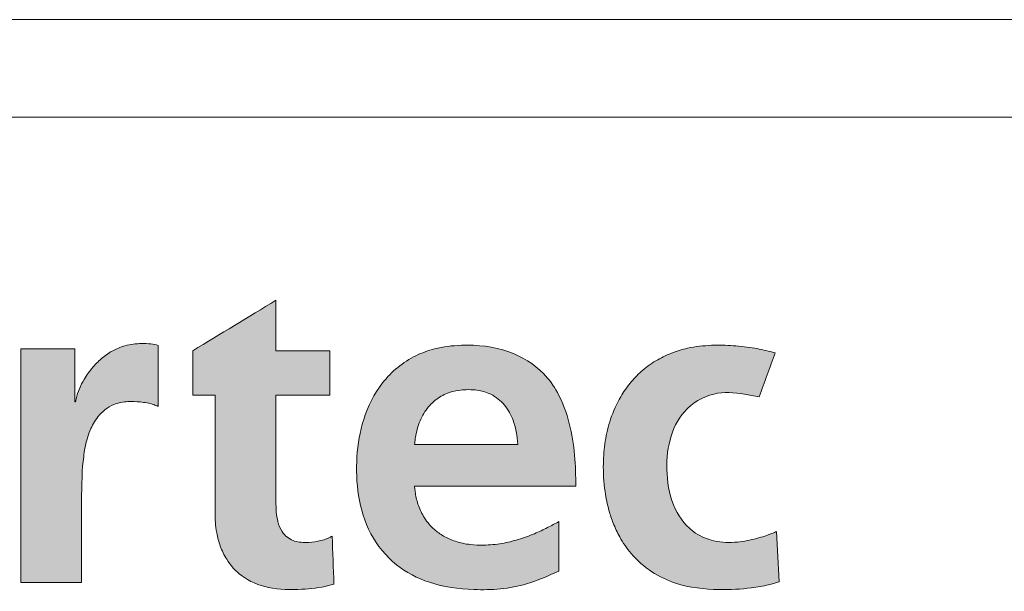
# Model space of a CAD drawing. Header units: millimetres. Extents: x 0 to 31548, y 0 to 22462.
# Tile 9 of 14: x 22711 to 24208, y 775 to 1644. Entities that reach past the tile are written whole.
import ezdxf

# ---------------------------------------------------------------- set-up
doc = ezdxf.new("R2010")
doc.units = ezdxf.units.MM
doc.header["$LTSCALE"] = 0.25

# ---------------------------------------------------------------- blocks, each defined once
blk = doc.blocks.new('LOGO_sombreado')
at = {"linetype": 'Continuous'}
h = blk.add_hatch(color=7, dxfattribs=at)
edge = h.paths.add_edge_path(flags=0)
edge.add_line((30.337, 13.518), (30.337, 12.286))
edge.add_line((30.337, 12.286), (30.959, 12.286))
edge.add_line((30.959, 12.286), (30.959, 8.991))
edge.add_spline(control_points=[(30.959, 8.991), (30.96, 8.912), (30.964, 8.737), (31.002, 8.435), (31.093, 8.085), (31.294, 7.662), (31.714, 7.197), (32.466, 6.883), (33.306, 6.88), (33.914, 6.949), (34.205, 7.027), (34.256, 7.041)], knot_values=[1, 1, 1, 1, 1.051786, 1.114942, 1.199039, 1.287641, 1.419841, 1.600257, 1.8029, 1.96483, 2, 2, 2, 2], weights=[1, 1, 1, 1, 1, 1, 1, 1, 1, 1, 1, 1], degree=3, periodic=0)
edge.add_line((34.256, 7.041), (34.206, 8.375))
edge.add_spline(control_points=[(34.206, 8.375), (34.175, 8.357), (34.105, 8.316), (33.97, 8.268), (33.759, 8.217), (33.47, 8.188), (33.1, 8.217), (32.808, 8.46), (32.694, 8.764), (32.652, 9.022), (32.648, 9.183), (32.646, 9.255)], knot_values=[3, 3, 3, 3, 3.046639, 3.106422, 3.186605, 3.329255, 3.487089, 3.658935, 3.789624, 3.905168, 4, 4, 4, 4], weights=[1, 1, 1, 1, 1, 1, 1, 1, 1, 1, 1, 1], degree=3, periodic=0)
edge.add_line((32.646, 9.255), (32.646, 12.286))
edge.add_line((32.646, 12.286), (34.141, 12.286))
edge.add_line((34.141, 12.286), (34.141, 13.516))
edge.add_line((34.141, 13.516), (32.646, 13.516))
edge.add_line((32.646, 13.516), (32.646, 14.917))
edge.add_line((32.646, 14.917), (30.337, 13.518))
h = blk.add_hatch(color=7, dxfattribs=at)
edge = h.paths.add_edge_path(flags=0)
edge.add_line((25.567, 7.09), (27.254, 7.09))
edge.add_line((27.254, 7.09), (27.254, 9.547))
edge.add_spline(control_points=[(27.254, 9.547), (27.258, 9.662), (27.267, 9.919), (27.266, 10.263), (27.311, 10.57), (27.356, 10.905), (27.461, 11.292), (27.664, 11.649), (27.894, 11.893), (28.177, 12.055), (28.519, 12.121), (28.83, 12.104), (29.07, 12.074), (29.238, 12.034), (29.338, 11.991), (29.377, 11.974)], knot_values=[0, 0, 0, 0, 0.085345, 0.191077, 0.254829, 0.315603, 0.442981, 0.549243, 0.618003, 0.689262, 0.788156, 0.871998, 0.919624, 0.967851, 1, 1, 1, 1], weights=[1, 1, 1, 1, 1, 1, 1, 1, 1, 1, 1, 1, 1, 1, 1, 1], degree=3, periodic=0)
edge.add_line((29.377, 11.974), (29.377, 13.667))
edge.add_spline(control_points=[(29.377, 13.667), (29.311, 13.682), (29.161, 13.717), (28.85, 13.724), (28.375, 13.674), (27.909, 13.414), (27.553, 13.061), (27.283, 12.687), (27.131, 12.348), (27.092, 12.128), (27.086, 12.098)], knot_values=[2, 2, 2, 2, 2.065362, 2.149427, 2.299836, 2.523818, 2.648169, 2.783791, 2.970404, 3, 3, 3, 3], weights=[1, 1, 1, 1, 1, 1, 1, 1, 1, 1, 1], degree=3, periodic=0)
edge.add_line((27.086, 12.098), (27.086, 12.097))
edge.add_line((27.086, 12.097), (27.062, 12.097))
edge.add_line((27.062, 12.097), (27.062, 13.567))
edge.add_line((27.062, 13.567), (25.567, 13.567))
edge.add_line((25.567, 13.567), (25.567, 7.09))
h = blk.add_hatch(color=7, dxfattribs=at)
edge = h.paths.add_edge_path(flags=0)
edge.add_spline(control_points=[(40.97, 9.759), (40.964, 10.047), (40.951, 10.631), (40.811, 11.515), (40.53, 12.294), (40.001, 13.041), (39.073, 13.598), (37.982, 13.711), (37.108, 13.609), (36.32, 13.326), (35.544, 12.69), (35.039, 11.652), (34.857, 10.569), (34.896, 9.483), (35.214, 8.409), (35.921, 7.539), (36.954, 7.007), (38.209, 6.843), (39.459, 6.936), (40.201, 7.273), (40.495, 7.406)], knot_values=[2, 2, 2, 2, 2.046636, 2.094673, 2.144469, 2.179489, 2.241297, 2.312824, 2.353394, 2.38323, 2.447727, 2.509726, 2.566319, 2.624545, 2.684606, 2.744772, 2.800798, 2.868547, 2.948019, 3, 3, 3, 3], weights=[1, 1, 1, 1, 1, 1, 1, 1, 1, 1, 1, 1, 1, 1, 1, 1, 1, 1, 1, 1, 1], degree=3, periodic=0)
edge.add_line((40.495, 7.406), (40.495, 8.777))
edge.add_spline(control_points=[(40.495, 8.777), (40.391, 8.721), (40.17, 8.6), (39.798, 8.427), (39.377, 8.273), (38.903, 8.159), (38.455, 8.115), (38.019, 8.132), (37.642, 8.212), (37.304, 8.36), (37.005, 8.573), (36.76, 8.859), (36.592, 9.21), (36.523, 9.494), (36.499, 9.675), (36.494, 9.74), (36.492, 9.759)], knot_values=[0, 0, 0, 0, 0.070474, 0.150335, 0.244816, 0.33762, 0.440531, 0.512328, 0.597394, 0.66882, 0.731042, 0.815182, 0.890714, 0.961299, 0.988276, 1, 1, 1, 1], weights=[1, 1, 1, 1, 1, 1, 1, 1, 1, 1, 1, 1, 1, 1, 1, 1, 1], degree=3, periodic=0)
edge.add_line((36.492, 9.759), (40.97, 9.759))
edge = h.paths.add_edge_path(flags=0)
edge.add_spline(control_points=[(36.492, 10.916), (36.495, 10.942), (36.503, 11.026), (36.528, 11.19), (36.598, 11.477), (36.754, 11.829), (37.044, 12.156), (37.378, 12.344), (37.679, 12.42), (37.938, 12.442), (38.222, 12.434), (38.592, 12.348), (38.978, 12.076), (39.209, 11.677), (39.324, 11.282), (39.348, 11.037), (39.36, 10.916)], knot_values=[0, 0, 0, 0, 0.017075, 0.053986, 0.106701, 0.206715, 0.298238, 0.38232, 0.449502, 0.495974, 0.549057, 0.631866, 0.736734, 0.842394, 0.921775, 1, 1, 1, 1], weights=[1, 1, 1, 1, 1, 1, 1, 1, 1, 1, 1, 1, 1, 1, 1, 1, 1], degree=3, periodic=0)
edge.add_line((39.36, 10.916), (36.492, 10.916))
h = blk.add_hatch(color=7, dxfattribs=at)
edge = h.paths.add_edge_path(flags=0)
edge.add_spline(control_points=[(46.534, 8.5), (46.5, 8.486), (46.321, 8.411), (45.965, 8.295), (45.418, 8.182), (44.827, 8.203), (44.167, 8.47), (43.636, 9.14), (43.456, 10.084), (43.519, 11.033), (43.925, 11.903), (44.748, 12.402), (45.506, 12.351), (45.916, 12.267), (46.05, 12.239)], knot_values=[2, 2, 2, 2, 2.013484, 2.070868, 2.135998, 2.215861, 2.282575, 2.389366, 2.510036, 2.625335, 2.731713, 2.847289, 2.949965, 3, 3, 3, 3], weights=[1, 1, 1, 1, 1, 1, 1, 1, 1, 1, 1, 1, 1, 1, 1], degree=3, periodic=0)
edge.add_line((46.05, 12.239), (46.496, 13.456))
edge.add_spline(control_points=[(46.496, 13.456), (46.473, 13.463), (46.288, 13.516), (45.904, 13.604), (45.334, 13.664), (44.709, 13.682), (44.125, 13.616), (43.608, 13.46), (43.17, 13.245), (42.788, 12.964), (42.461, 12.623), (42.16, 12.187), (41.919, 11.643), (41.768, 11.014), (41.713, 10.336), (41.752, 9.688), (41.864, 9.135), (42.004, 8.715), (42.196, 8.307), (42.526, 7.823), (43.047, 7.363), (43.876, 6.97), (44.839, 6.864), (45.705, 6.912), (46.261, 7.003), (46.512, 7.076), (46.61, 7.105)], knot_values=[0, 0, 0, 0, 0.005207, 0.041752, 0.085467, 0.129316, 0.17742, 0.21242, 0.246106, 0.282735, 0.314918, 0.348182, 0.397515, 0.443076, 0.488082, 0.544788, 0.583504, 0.610174, 0.640875, 0.681066, 0.736716, 0.78949, 0.877914, 0.943285, 0.977973, 1, 1, 1, 1], weights=[1, 1, 1, 1, 1, 1, 1, 1, 1, 1, 1, 1, 1, 1, 1, 1, 1, 1, 1, 1, 1, 1, 1, 1, 1, 1, 1], degree=3, periodic=0)
edge.add_line((46.61, 7.105), (46.534, 8.5))
at = {"color": 7, "linetype": 'Continuous', "lineweight": 18}
blk.add_line((0, 20), (72.5, 20), dxfattribs=at)
at = {"color": 8, "linetype": 'Continuous', "lineweight": 0}
for points in [[(32.646, 14.917), (31.876, 14.451), (31.107, 13.984), (30.337, 13.518)], [(32.646, 13.516), (32.646, 13.983), (32.646, 14.45), (32.646, 14.917)], [(29.377, 11.974), (29.377, 12.538), (29.377, 13.103), (29.377, 13.667)], [(27.062, 13.567), (26.563, 13.567), (26.065, 13.567), (25.567, 13.567)], [(25.567, 13.567), (25.567, 11.408), (25.567, 9.249), (25.567, 7.09)], [(27.062, 12.097), (27.062, 12.587), (27.062, 13.077), (27.062, 13.567)], [(30.337, 13.518), (30.337, 13.107), (30.337, 12.697), (30.337, 12.286)], [(34.141, 13.516), (33.643, 13.516), (33.145, 13.516), (32.646, 13.516)], [(34.141, 12.286), (34.141, 12.696), (34.141, 13.106), (34.141, 13.516)], [(46.05, 12.239), (46.198, 12.645), (46.347, 13.05), (46.496, 13.456)], [(27.086, 12.097), (27.078, 12.097), (27.07, 12.097), (27.062, 12.097)], [(27.086, 12.098), (27.086, 12.098), (27.086, 12.097), (27.086, 12.097)], [(30.337, 12.286), (30.544, 12.286), (30.751, 12.286), (30.959, 12.286)], [(30.959, 12.286), (30.959, 11.188), (30.959, 10.089), (30.959, 8.991)], [(32.646, 9.255), (32.646, 10.266), (32.646, 11.276), (32.646, 12.286)], [(32.646, 12.286), (33.145, 12.286), (33.643, 12.286), (34.141, 12.286)], [(39.36, 10.916), (38.404, 10.916), (37.448, 10.916), (36.492, 10.916)], [(36.492, 9.759), (37.985, 9.759), (39.477, 9.759), (40.97, 9.759)], [(27.254, 7.09), (27.254, 7.909), (27.254, 8.728), (27.254, 9.547)], [(40.495, 7.406), (40.495, 7.863), (40.495, 8.32), (40.495, 8.777)], [(46.61, 7.105), (46.585, 7.57), (46.559, 8.035), (46.534, 8.5)], [(34.256, 7.041), (34.24, 7.486), (34.223, 7.93), (34.206, 8.375)], [(25.567, 7.09), (26.129, 7.09), (26.692, 7.09), (27.254, 7.09)]]:
    blk.add_open_spline(points, degree=3, dxfattribs=at)
for points, knots in [([(29.377, 13.667), (29.311, 13.682), (29.161, 13.717), (28.85, 13.724), (28.375, 13.674), (27.909, 13.414), (27.553, 13.061), (27.283, 12.687), (27.131, 12.348), (27.092, 12.128), (27.086, 12.098)], [2, 2, 2, 2, 2.065362, 2.149427, 2.299836, 2.523818, 2.648169, 2.783791, 2.970404, 3, 3, 3, 3]), ([(40.97, 9.759), (40.964, 10.047), (40.951, 10.631), (40.811, 11.515), (40.53, 12.294), (40.001, 13.041), (39.073, 13.598), (37.982, 13.711), (37.108, 13.609), (36.32, 13.326), (35.544, 12.69), (35.039, 11.652), (34.857, 10.569), (34.896, 9.483), (35.214, 8.409), (35.921, 7.539), (36.954, 7.007), (38.209, 6.843), (39.459, 6.936), (40.201, 7.273), (40.495, 7.406)], [2, 2, 2, 2, 2.046636, 2.094673, 2.144469, 2.179489, 2.241297, 2.312824, 2.353394, 2.38323, 2.447727, 2.509726, 2.566319, 2.624545, 2.684606, 2.744772, 2.800798, 2.868547, 2.948019, 3, 3, 3, 3]), ([(46.496, 13.456), (46.473, 13.463), (46.288, 13.516), (45.904, 13.604), (45.334, 13.664), (44.709, 13.682), (44.125, 13.616), (43.608, 13.46), (43.17, 13.245), (42.788, 12.964), (42.461, 12.623), (42.16, 12.187), (41.919, 11.643), (41.768, 11.014), (41.713, 10.336), (41.752, 9.688), (41.864, 9.135), (42.004, 8.715), (42.196, 8.307), (42.526, 7.823), (43.047, 7.363), (43.876, 6.97), (44.839, 6.864), (45.705, 6.912), (46.261, 7.003), (46.512, 7.076), (46.61, 7.105)], [0, 0, 0, 0, 0.005207, 0.041752, 0.085467, 0.129316, 0.17742, 0.21242, 0.246106, 0.282735, 0.314918, 0.348182, 0.397515, 0.443076, 0.488082, 0.544788, 0.583504, 0.610174, 0.640875, 0.681066, 0.736716, 0.78949, 0.877914, 0.943285, 0.977973, 1, 1, 1, 1]), ([(36.492, 10.916), (36.495, 10.942), (36.503, 11.026), (36.528, 11.19), (36.598, 11.477), (36.754, 11.829), (37.044, 12.156), (37.378, 12.344), (37.679, 12.42), (37.938, 12.442), (38.222, 12.434), (38.592, 12.348), (38.978, 12.076), (39.209, 11.677), (39.324, 11.282), (39.348, 11.037), (39.36, 10.916)], [0, 0, 0, 0, 0.017075, 0.053986, 0.106701, 0.206715, 0.298238, 0.38232, 0.449502, 0.495974, 0.549057, 0.631866, 0.736734, 0.842394, 0.921775, 1, 1, 1, 1]), ([(46.534, 8.5), (46.5, 8.486), (46.321, 8.411), (45.965, 8.295), (45.418, 8.182), (44.827, 8.203), (44.167, 8.47), (43.636, 9.14), (43.456, 10.084), (43.519, 11.033), (43.925, 11.903), (44.748, 12.402), (45.506, 12.351), (45.916, 12.267), (46.05, 12.239)], [2, 2, 2, 2, 2.013484, 2.070868, 2.135998, 2.215861, 2.282575, 2.389366, 2.510036, 2.625335, 2.731713, 2.847289, 2.949965, 3, 3, 3, 3]), ([(27.254, 9.547), (27.258, 9.662), (27.267, 9.919), (27.266, 10.263), (27.311, 10.57), (27.356, 10.905), (27.461, 11.292), (27.664, 11.649), (27.894, 11.893), (28.177, 12.055), (28.519, 12.121), (28.83, 12.104), (29.07, 12.074), (29.238, 12.034), (29.338, 11.991), (29.377, 11.974)], [0, 0, 0, 0, 0.085345, 0.191077, 0.254829, 0.315603, 0.442981, 0.549243, 0.618003, 0.689262, 0.788156, 0.871998, 0.919624, 0.967851, 1, 1, 1, 1]), ([(40.495, 8.777), (40.391, 8.721), (40.17, 8.6), (39.798, 8.427), (39.377, 8.273), (38.903, 8.159), (38.455, 8.115), (38.019, 8.132), (37.642, 8.212), (37.304, 8.36), (37.005, 8.573), (36.76, 8.859), (36.592, 9.21), (36.523, 9.494), (36.499, 9.675), (36.494, 9.74), (36.492, 9.759)], [0, 0, 0, 0, 0.070474, 0.150335, 0.244816, 0.33762, 0.440531, 0.512328, 0.597394, 0.66882, 0.731042, 0.815182, 0.890714, 0.961299, 0.988276, 1, 1, 1, 1]), ([(34.206, 8.375), (34.175, 8.357), (34.105, 8.316), (33.97, 8.268), (33.759, 8.217), (33.47, 8.188), (33.1, 8.217), (32.808, 8.46), (32.694, 8.764), (32.652, 9.022), (32.648, 9.183), (32.646, 9.255)], [3, 3, 3, 3, 3.046639, 3.106422, 3.186605, 3.329255, 3.487089, 3.658935, 3.789624, 3.905168, 4, 4, 4, 4]), ([(30.959, 8.991), (30.96, 8.912), (30.964, 8.737), (31.002, 8.435), (31.093, 8.085), (31.294, 7.662), (31.714, 7.197), (32.466, 6.883), (33.306, 6.88), (33.914, 6.949), (34.205, 7.027), (34.256, 7.041)], [1, 1, 1, 1, 1.051786, 1.114942, 1.199039, 1.287641, 1.419841, 1.600257, 1.8029, 1.96483, 2, 2, 2, 2])]:
    blk.add_open_spline(points, degree=3, knots=knots, dxfattribs=at)

msp = doc.modelspace()

# ---------------------------------------------------------------- linework, layer by layer
at = {"color": 7, "linetype": 'Continuous', "lineweight": 18}
msp.add_line((21311.4, 1643.6), (26242.1, 1643.6), dxfattribs=at)

# ---------------------------------------------------------------- block references
at = {"color": 7, "linetype": 'Continuous', "xscale": 54.78515625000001, "yscale": 54.78515625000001, "zscale": 54.78515625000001}
msp.add_blockref('LOGO_sombreado', (21312, 399.8), dxfattribs=at)

doc.saveas('drawing.dxf')
